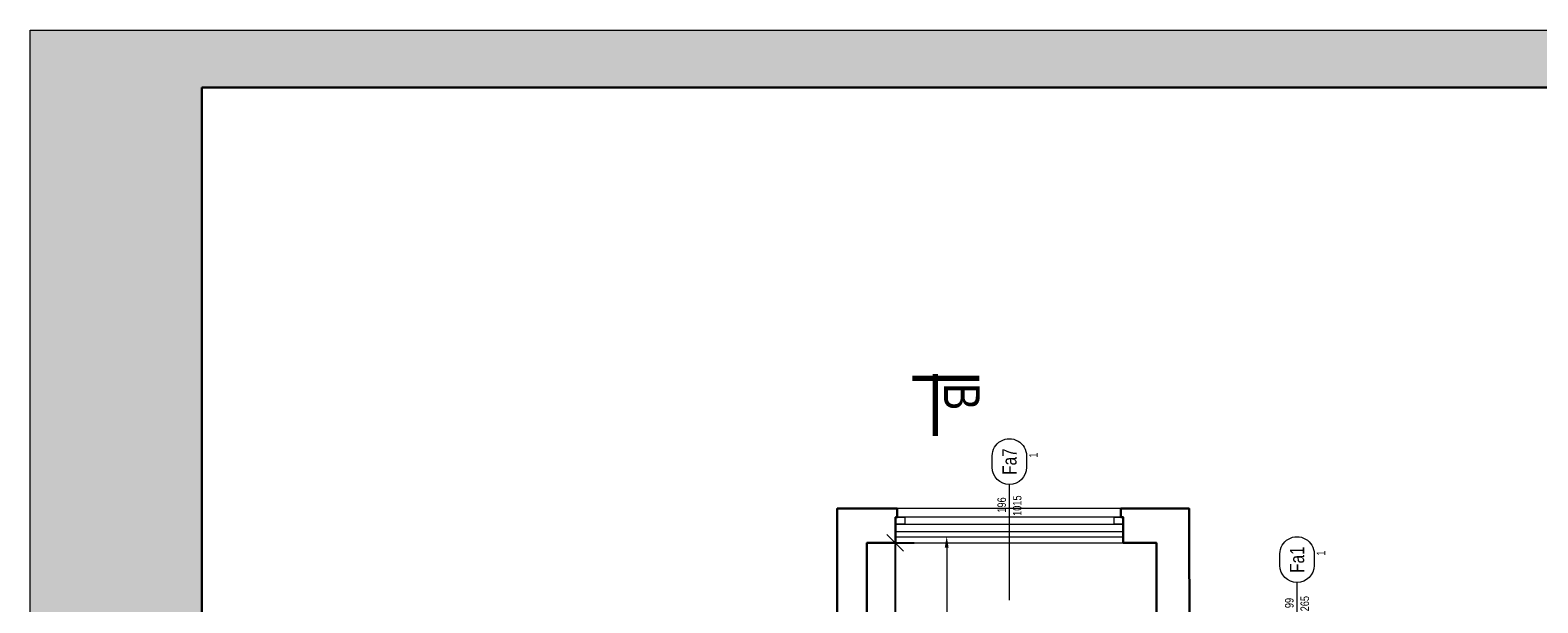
# Model space of a CAD drawing. Header units: millimetres. Extents: x 1390 to 61772, y -2775 to 3946.
# Tile 6 of 24: x 1780 to 3098, y -306 to 195. Entities that reach past the tile are written whole.
import ezdxf
from ezdxf import colors
from ezdxf.entities.mleader import LeaderData, LeaderLine
from ezdxf.enums import TextEntityAlignment as Align
from ezdxf.math import Vec2, Vec3

# ---------------------------------------------------------------- set-up
doc = ezdxf.new("R2010")
doc.units = ezdxf.units.MM
doc.layers.add('BA_pom', color=6, linetype='Continuous', lineweight=18, plot=False)
doc.layers.add('PG_POMOCNICZNE', color=6, linetype='Continuous', lineweight=18, plot=False)
for name, color, linetype, lineweight in [('BA_sym', 7, 'Continuous', 18), ('BA_txc', 1, 'Continuous', 18), ('BA_txs', 2, 'Continuous', 18), ('Cienka', 7, 'Continuous', 18), ('PG_OKNA', 7, 'Continuous', 18), ('PG_PARAPETY_WEWN.', 2, 'Continuous', 18), ('PG_WIDOKOWE_CIENKIE', 1, 'Continuous', 18), ('PG_WYMIARY', 1, 'Continuous', 18), ('PG_ŚCIANY_SŁUPY', 4, 'Continuous', 30), ('Przekrojowa', 60, 'Continuous', 18)]:
    doc.layers.add(name, color=color, linetype=linetype, lineweight=lineweight)
doc.styles.add('BIKTS', font='bikromsw.shx', dxfattribs={"width": 0.85})
doc.styles.add('BIKWYM', font='BIKROMSW.SHX', dxfattribs={"width": 0.8})
doc.styles.add('MKA_ROMANS', font='romans.shx', dxfattribs={"width": 0.7})
doc.dimstyles.new('BA_KR_50', dxfattribs={"dimscale": 0.5, "dimtxt": 25, "dimasz": 1.666667, "dimexe": 24, "dimexo": 0, "dimgap": 0, "dimtad": 0, "dimdec": 1, "dimrnd": 0.5, "dimzin": 9, "dimdsep": 46, "dimtxsty": 'BIKWYM', "dimblk": 'WYM-KR', "dimcen": 0, "dimdle": 20, "dimclrd": 256, "dimclre": 256, "dimclrt": 7, "dimadec": 0, "dimazin": 0, "dimtfac": 0.033333, "dimtdec": 1, "dimtmove": 0, "dimatfit": 3, "dimldrblk": 'WYM-KR', "dimfxl": 40, "dimfxlon": 1, "dimtvp": 0.8, "dimtolj": 1, "dimarcsym": 0})

# ---------------------------------------------------------------- blocks, each defined once
blk = doc.blocks.new('WYM-KR')
at = {"linetype": 'ByBlock'}
blk.add_line((11.52, 0), (-11.52, 0), dxfattribs=at)
at = {"color": 7, "linetype": 'ByBlock'}
blk.add_line((6.24, 6.24), (-6.24, -6.24), dxfattribs=at)
blk = doc.blocks.new('*D221')
at = {"layer": 'Defpoints', "color": 0, "transparency": 16777216}
for p in [(2511.6, -253.3), (2511.6, -595.3), (2536.1, -595.3)]:
    blk.add_point(p, dxfattribs=at)
at = {"layer": 'PG_WYMIARY', "lineweight": -2, "transparency": 16777216}
for p, q in [((2511.6, -253.3), (2552.9, -253.3)), ((2536.1, -254.5), (2536.1, -594.1)), ((2511.6, -595.3), (2552.9, -595.3))]:
    blk.add_line(p, q, dxfattribs=at)
at = {"layer": 'PG_WYMIARY', "lineweight": -2, "transparency": 16777216, "xscale": 1.166666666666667, "yscale": 1.166666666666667, "zscale": 1.166666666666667}
for p, rotation in [((2536.1, -253.3), 90), ((2536.1, -595.3), 270)]:
    blk.add_blockref('WYM-KR', p, dxfattribs=dict(at, rotation=rotation))
at = {"layer": 'PG_WYMIARY', "color": 7, "transparency": 16777216, "insert": (2522.1, -424.3), "char_height": 17.5, "attachment_point": 5, "rotation": 90, "style": 'BIKWYM'}
blk.add_mtext('\\A1;342', dxfattribs=at)
blk = doc.blocks.new('symdrz')
blk.add_lwpolyline([(-10, -30, -1), (-10, 30), (10, 30, -1), (10, -30)], format="xyb", close=True)
at = {"style": 'BIKTS', "width": 0.8}
blk.add_attdef('SZERDRZ', text='', height=25, dxfattribs=at).set_placement((77.1, 8.8), align=Align.CENTER)
blk.add_attdef('SYMDRZ', text='', height=25, dxfattribs=at).set_placement((0, 0), align=Align.MIDDLE)
blk.add_attdef('WYSDRZ', text='', height=25, dxfattribs=at).set_placement((77.1, -9.5), align=Align.TOP_CENTER)
blk = doc.blocks.new('A$C4C0525F4')
at = {"true_color": 0xffffff}
h = blk.add_hatch(color=7, dxfattribs=at)
h.dxf.hatch_style = 1
h.paths.add_polyline_path([(2100, 0), (0, 0), (0, -2970), (2100, -2970)])
h.paths.add_polyline_path([(150, -50), (2050, -50), (2050, -2920), (150, -2920)], flags=16)
at = {"layer": 'Cienka', "color": 1}
for p, q in [((0, 0), (2100, 0)), ((0, -2970), (0, 0))]:
    blk.add_line(p, q, dxfattribs=at)
at = {"layer": 'Przekrojowa', "color": 18, "lineweight": 30, "true_color": 0x000000}
for p, q in [((150, -2920), (150, -50)), ((150, -50), (2050, -50))]:
    blk.add_line(p, q, dxfattribs=at)

msp = doc.modelspace()

# ---------------------------------------------------------------- linework, layer by layer
at = {"layer": 'BA_sym', "color": 18, "true_color": 0x000000}
for p, q in [((2636.1, -303.2), (2636.1, -202.17)), ((2887.44, -388.88), (2887.44, -287.86))]:
    msp.add_line(p, q, dxfattribs=at)
at = {"layer": 'PG_OKNA', "color": 18, "true_color": 0x000000}
msp.add_lwpolyline([(2536.6, -230.81), (2536.6, -236.81), (2735.6, -236.81), (2735.6, -230.81), (2536.6, -230.81)], dxfattribs=at)
for points in [[(2536.6, -230.81), (2544.6, -230.81), (2544.6, -236.81), (2536.6, -236.81)], [(2727.6, -230.81), (2735.6, -230.81), (2735.6, -236.81), (2727.6, -236.81)]]:
    msp.add_lwpolyline(points, close=True, dxfattribs=at)
at = {"layer": 'PG_PARAPETY_WEWN.', "color": 18, "true_color": 0x000000}
for points in [[(2733.6, -223.31), (2538.1, -223.31)], [(2536.6, -253.31), (2735.6, -253.31)]]:
    msp.add_lwpolyline(points, dxfattribs=at)
at = {"layer": 'PG_POMOCNICZNE'}
msp.add_lwpolyline([(2511.6, -871.31), (2764.6, -871.31), (2764.6, -253.31), (2735.6, -253.31), (2735.6, -230.81), (2536.6, -230.81), (2536.6, -253.31), (2511.6, -253.31)], close=True, dxfattribs=at)
at = {"layer": 'PG_WIDOKOWE_CIENKIE', "color": 18, "lineweight": 70, "true_color": 0x000000}
for p, q in [((2609.64, -109.63), (2551.39, -109.63)), ((2571.39, -159.63), (2571.39, -105.63))]:
    msp.add_line(p, q, dxfattribs=at)
at = {"layer": 'PG_WIDOKOWE_CIENKIE', "color": 18, "true_color": 0x000000}
msp.add_lwpolyline([(2536.6, -243.31), (2735.6, -243.31), (2735.6, -248.31), (2536.6, -248.31), (2536.6, -243.31)], dxfattribs=at)
at = {"layer": 'PG_ŚCIANY_SŁUPY', "color": 18, "true_color": 0x000000}
for points in [[(2538.1, -223.31), (2485.6, -223.31), (2485.6, -507.81), (2469.6, -507.81), (2469.6, -580.81), (2485.6, -580.81), (2485.6, -856.31), (2471.6, -856.31), (2471.6, -871.31), (2511.6, -871.31), (2511.6, -253.31), (2536.6, -253.31), (2536.6, -230.81), (2538.1, -230.81), (2538.1, -223.31)], [(2946.35, -346.31), (2793.6, -346.31), (2793.1, -223.31), (2733.6, -223.31), (2733.6, -230.81), (2735.6, -230.81), (2735.6, -253.31), (2764.6, -253.31), (2764.6, -868.81), (2793.1, -868.81), (2793.1, -376.31), (2946.1, -376.31), (2946.35, -346.31)]]:
    msp.add_lwpolyline(points, dxfattribs=at)

# ---------------------------------------------------------------- block references
at = {"layer": 'BA_sym', "color": 18, "true_color": 0x000000}
ref = msp.add_blockref('symdrz', (2636.1, -182.17), dxfattribs=dict(at, xscale=0.5000000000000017, yscale=0.5000000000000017, zscale=0.5000000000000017, rotation=90.00000472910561))
ref.add_attrib('Symdrz', 'Fa7', dxfattribs={"height": 12.5, "rotation": 90, "style": 'BIKTS', "width": 0.8}).set_placement((2636.1, -182.17), align=Align.MIDDLE_CENTER)
ref.add_attrib('Szerdrz', '196', dxfattribs={"layer": 'BA_txc', "height": 7.5, "rotation": 90, "style": 'BIKTS', "width": 0.8}).set_placement((2629.35, -220.1), align=Align.MIDDLE_CENTER)
ref.add_attrib('Wysdrz', '1015', dxfattribs={"layer": 'BA_txc', "height": 7.5, "rotation": 90, "style": 'BIKTS', "width": 0.8}).set_placement((2642.85, -220.67), align=Align.MIDDLE_CENTER)
ref.add_attrib('Sztuk', '1', (2660.85, -178.74), dxfattribs={"layer": 'BA_pom', "height": 7.5, "rotation": 90, "style": 'BIKTS', "width": 0.8})
ref = msp.add_blockref('symdrz', (2887.44, -267.86), dxfattribs=dict(at, xscale=0.5000000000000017, yscale=0.5000000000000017, zscale=0.5000000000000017, rotation=90.00000472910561))
ref.add_attrib('Symdrz', 'Fa1', dxfattribs={"height": 12.5, "rotation": 90, "style": 'BIKTS', "width": 0.8}).set_placement((2887.44, -267.86), align=Align.MIDDLE_CENTER)
ref.add_attrib('Szerdrz', '99', dxfattribs={"layer": 'BA_txc', "height": 7.5, "rotation": 90, "style": 'BIKTS', "width": 0.8}).set_placement((2880.69, -305.78), align=Align.MIDDLE_CENTER)
ref.add_attrib('Wysdrz', '265', dxfattribs={"layer": 'BA_txc', "height": 7.5, "rotation": 90, "style": 'BIKTS', "width": 0.8}).set_placement((2894.19, -306.35), align=Align.MIDDLE_CENTER)
ref.add_attrib('Sztuk', '1', (2912.19, -264.43), dxfattribs={"layer": 'BA_pom', "height": 7.5, "rotation": 90, "style": 'BIKTS', "width": 0.8})
at = {"layer": 'PG_WYMIARY', "color": 18, "true_color": 0x000000}
msp.add_blockref('A$C4C0525F4', (1780.26, 194.93), dxfattribs=at)

# ---------------------------------------------------------------- texts
at = {"layer": 'BA_txs', "color": 18, "true_color": 0x000000, "style": 'BIKTS', "width": 0.85}
msp.add_text('B', height=31.25, rotation=270, dxfattribs=at).set_placement((2578.89, -113.61))

# ---------------------------------------------------------------- dimensions: what is measured, and where the dimension line sits
at = {"layer": 'PG_WYMIARY', "color": 18, "true_color": 0x000000}
dim = msp.add_linear_dim(base=(2536.07, -595.31), p1=(2511.6, -253.31), p2=(2511.6, -595.31), angle=90, dimstyle='BA_KR_50', override={"dimscale": 0.7, "dimtmove": 1}, dxfattribs=at)
dim.commit()
dim.dimension.update_dxf_attribs({"geometry": '*D221', "text_midpoint": (2522.07, -424.31)})

# ---------------------------------------------------------------- leaders
at = {"layer": 'BA_txs', "color": 18, "true_color": 0x000000}
ml = msp.add_multileader_mtext('Standard', dxfattribs=at)
ml.set_content('PROJEKTOWANA BALUSTRADA H=110cm', color=(0, 0, 0), style='MKA_ROMANS')
ml.set_leader_properties(color=256, linetype='ByLayer', lineweight=-1)
ml.build(insert=Vec2(0, 0))
ml.multileader.update_dxf_attribs({"text_left_attachment_type": 5, "text_right_attachment_type": 5, "dogleg_length": 20, "arrow_head_size": 10})
ctx = ml.context
ctx.base_point, ctx.char_height, ctx.arrow_head_size, ctx.landing_gap_size, ctx.plane_origin = Vec3(2143.47, -387.2), 15, 10, 0.6, Vec3(2418.1, 135.47)
ctx.left_attachment, ctx.right_attachment, ctx.text_align_type = 5, 5, 2
notes = []
notes.append((ctx, [(0, (1, 1, 0), (2581.27, -387.2), (-1, 0), 125.6, [(0, [(2581.27, -247.34)], 0, [])])]))
ctx.mtext.insert, ctx.mtext.width, ctx.mtext.alignment, ctx.mtext.line_spacing_factor, ctx.mtext.flow_direction = Vec3(2455.07, -369.2), 375.0388, 3, 0.9, 5
for ctx, leaders in notes:
    for number, flags, end, landing, length, lines in leaders:
        leader = LeaderData()
        leader.index, (leader.has_last_leader_line, leader.has_dogleg_vector, leader.attachment_direction) = number, flags
        leader.last_leader_point, leader.dogleg_vector, leader.dogleg_length = Vec3(end), Vec3(landing), length
        for number, points, colour, breaks in lines:
            line = LeaderLine()
            line.index, line.vertices, line.color, line.breaks = number, Vec3.list(points), colors.encode_raw_color(colour), breaks
            leader.lines.append(line)
        ctx.leaders.append(leader)

doc.saveas('drawing.dxf')
